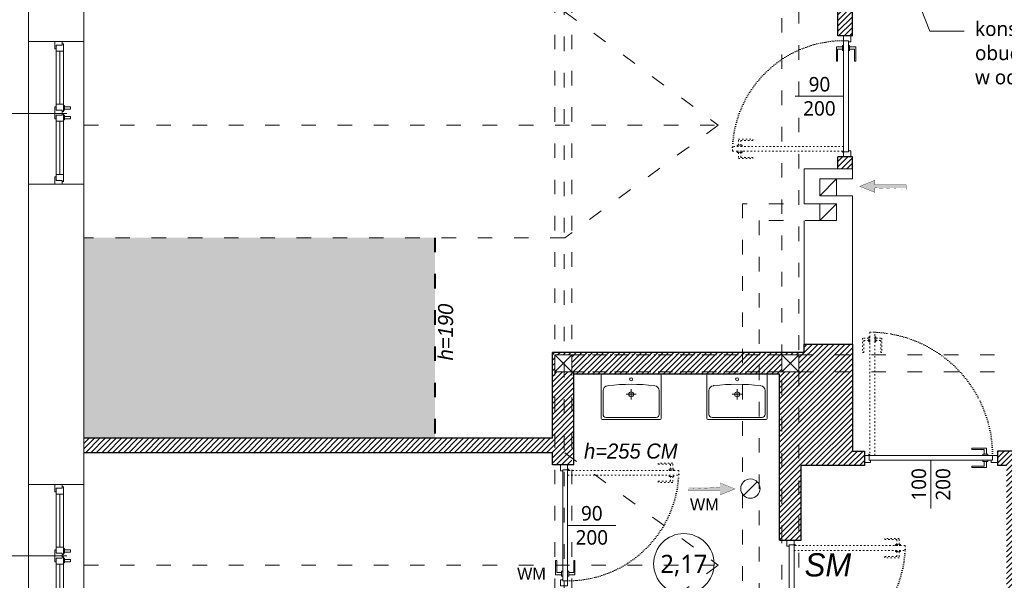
# Model space of a CAD drawing. Header units: millimetres. Extents: x -221 to 149158, y -114258 to 0.
# Tile 136 of 219: x 114789 to 115604, y -63659 to -63196. Entities that reach past the tile are written whole.
import ezdxf
from ezdxf import colors
from ezdxf.entities.mleader import LeaderData, LeaderLine
from ezdxf.enums import TextEntityAlignment as Align
from ezdxf.math import Vec2, Vec3

# ---------------------------------------------------------------- set-up
doc = ezdxf.new("R2010")
doc.units = ezdxf.units.MM
for name, pattern in [('ACAD_ISO03W100', [30, 12, -18]), ('ACAD_ISO07W100', [3, 0, -3]), ('ACAD_ISO10W100', [18, 12, -3, 0, -3])]:
    doc.linetypes.add(name, pattern=pattern)
doc.layers.get('0').update_dxf_attribs({"lineweight": 0})
for name, color, linetype, lineweight, true_color in [('A-przekrycieram.ART', 7, 'Continuous', 0, 0xffffff), ('instalacje_arch', 7, 'Continuous', 30, 0xd60000), ('siatka konstr..KF', 7, 'ACAD_ISO10W100', 5, 0x999999), ('wypełnienie 2', 7, 'Continuous', 0, 0x363636)]:
    doc.layers.add(name, color=color, linetype=linetype, lineweight=lineweight, true_color=true_color)
for name, color, linetype, lineweight in [('A-sanitariaty.ART', 250, 'Continuous', 0), ('opis..KF', 250, 'Continuous', 15), ('pomocnicza', 30, 'Continuous', 0), ('stolarka_arch', 250, 'Continuous', 5), ('TEXT', 63, 'Continuous', 0), ('wentylacja..KF', 202, 'Continuous', 15), ('wypełnienie istn..KF', 250, 'Continuous', 0), ('ściana pro..KF', 222, 'Continuous', 30), ('ściany ist..KF', 61, 'Continuous', 5)]:
    doc.layers.add(name, color=color, linetype=linetype, lineweight=lineweight)
doc.styles.add('ARCH', font='segoeuil.ttf')
pattern_1 = [(45, (-12676.46300940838, -28536.04785672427), (-2.245064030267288, 2.245064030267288), [])]

# ---------------------------------------------------------------- blocks, each defined once
blk = doc.blocks.new('*U1674')
at = {"layer": 'A-przekrycieram.ART'}
h = blk.add_hatch(color=256, dxfattribs=at)
h.dxf.hatch_style = 1
h.paths.add_polyline_path([(0, 4200), (5940, 4200), (5940, 0), (0, 0)])
h.paths.add_polyline_path([(200, 4100), (5840, 4100), (5840, 100), (200, 100)], flags=16)
blk = doc.blocks.new('*U632')
at = {"layer": 'stolarka_arch', "lineweight": 0}
blk.add_lwpolyline([(0, 0), (118, 3.119282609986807e-12), (118, -45.9999999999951), (0, -45.99999999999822)], close=True, dxfattribs=at)
at = {"layer": 'stolarka_arch'}
for points in [[(0, -22.0000000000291), (6, -22.0000000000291), (6, -23.0000000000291), (3, -23.0000000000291), (3, -28.0000000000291), (0, -28.0000000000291)], [(3, -23.0000000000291), (8, -23.0000000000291), (8, -29.0000000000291), (2, -29.0000000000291), (2, -28.0000000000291), (3, -28.0000000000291)], [(8, -26.0000000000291), (51.9999999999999, -26.0000000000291), (51.9999999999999, -23.0000000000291), (8, -23.0000000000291)], [(56.9999999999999, -23.0000000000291), (51.9999999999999, -23.0000000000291), (51.9999999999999, -29.0000000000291), (57.9999999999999, -29.0000000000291), (57.9999999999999, -28.0000000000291), (56.9999999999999, -28.0000000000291)], [(53.9999999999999, -22.0000000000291), (63.9999999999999, -22.0000000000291), (63.9999999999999, -23.0000000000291), (60.9999999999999, -23.0000000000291), (60.9999999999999, -28.0000000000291), (56.9999999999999, -28.0000000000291), (56.9999999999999, -23.0000000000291), (53.9999999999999, -23.0000000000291)], [(60.9999999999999, -23.0000000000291), (65.9999999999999, -23.0000000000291), (65.9999999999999, -29.0000000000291), (59.9999999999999, -29.0000000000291), (59.9999999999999, -28.0000000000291), (60.9999999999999, -28.0000000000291)], [(110, -26.00000000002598), (65.9999999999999, -26.0000000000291), (65.9999999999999, -23.0000000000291), (110, -23.00000000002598)], [(115, -23.00000000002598), (110, -23.00000000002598), (110, -29.00000000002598), (116, -29.00000000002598), (116, -28.00000000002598), (115, -28.00000000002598)], [(118, -22.00000000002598), (112, -22.00000000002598), (112, -23.00000000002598), (115, -23.00000000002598), (115, -28.00000000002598), (118, -28.00000000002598)], [(8, -26.0000000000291), (51.9999999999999, -26.0000000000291), (51.9999999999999, -29.0000000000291), (8, -29.0000000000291)], [(56.9999999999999, -30.0000000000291), (52.9999999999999, -30.0000000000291), (52.9999999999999, -29.0000000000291), (56.9999999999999, -29.0000000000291)], [(55.9999999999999, -35.0000000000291), (53.9999999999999, -35.0000000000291), (53.9999999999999, -30.0000000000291), (55.9999999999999, -30.0000000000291)], [(64.9999999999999, -30.0000000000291), (60.9999999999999, -30.0000000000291), (60.9999999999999, -29.0000000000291), (64.9999999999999, -29.0000000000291)], [(63.9999999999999, -35.0000000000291), (61.9999999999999, -35.0000000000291), (61.9999999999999, -30.0000000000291), (63.9999999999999, -30.0000000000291)], [(110, -26.00000000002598), (65.9999999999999, -26.0000000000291), (65.9999999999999, -29.0000000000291), (110, -29.00000000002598)]]:
    blk.add_lwpolyline(points, close=True, dxfattribs=at)
blk = doc.blocks.new('*U1660')
at = {"layer": 'opis..KF'}
blk.add_line((-20, 0), (77, 0), dxfattribs=at)
at = {"layer": 'opis..KF', "style": 'ARCH', "flags": 12}
blk.add_attdef('hp', text='', height=12, rotation=89.99999999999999, dxfattribs=at).set_placement((-35, 3.552713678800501e-15), align=Align.MIDDLE_CENTER)
for tag, p in [('150', (0, 10)), ('120', (0, -10))]:
    blk.add_attdef(tag, text='', height=12, dxfattribs=at).set_placement(p, align=Align.MIDDLE_CENTER)
blk = doc.blocks.new('*U616')
at = {"layer": 'opis..KF'}
blk.add_line((-20, 0), (77, 0), dxfattribs=at)
at = {"layer": 'opis..KF', "style": 'ARCH', "flags": 12}
blk.add_attdef('hp', text='', height=12, rotation=90, dxfattribs=at).set_placement((-35, 0), align=Align.MIDDLE_CENTER)
for tag, p in [('150', (0, 10)), ('120', (0, -10))]:
    blk.add_attdef(tag, text='', height=12, dxfattribs=at).set_placement(p, align=Align.MIDDLE_CENTER)
blk = doc.blocks.new('*U1671')
at = {"layer": 'instalacje_arch', "color": 41, "linetype": 'ACAD_ISO03W100', "lineweight": 9, "true_color": 0xf4ee51}
blk.add_line((0, -3656.965800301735), (0, -145), dxfattribs=at)
at = {"layer": 'instalacje_arch', "color": 41, "true_color": 0xf4ee51, "style": 'ARCH'}
blk.add_attdef('P1', text='', height=20.00000000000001, rotation=180, dxfattribs=at).set_placement((0, 0), align=Align.MIDDLE_CENTER)
blk.add_attdef('P2', text='', height=20, dxfattribs=at).set_placement((0, -3801.965800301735), align=Align.MIDDLE_CENTER)
blk = doc.blocks.new('*U1229')
at = {"layer": 'A-sanitariaty.ART'}
for p, q in [((4.150000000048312, 16.6), (-4.149999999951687, 16.6)), ((4.831235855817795e-11, 12.45), (4.831235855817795e-11, 20.75))]:
    blk.add_line(p, q, dxfattribs=at)
blk.add_lwpolyline([(24.07, 0), (-24.07, 0, -0.414213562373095), (-24.9, 0.83), (-24.9, 36.52, -0.414213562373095), (-24.07, 37.35), (24.07000000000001, 37.35, -0.414213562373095), (24.90000000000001, 36.52), (24.9, 0.83, -0.414213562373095)], format="xyb", close=True, dxfattribs=at)
blk.add_lwpolyline([(-19.12497739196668, 9.422330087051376), (-19.62766991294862, 9.488012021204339, -0.3766517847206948), (-23.24, 13.60303462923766), (-23.24, 33.2, -0.414213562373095), (-20.75, 35.69), (20.75000000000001, 35.69, -0.414213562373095), (23.24000000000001, 33.2), (23.24, 13.60303462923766, -0.3766517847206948), (19.62766991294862, 9.488012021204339), (19.12497739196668, 9.422330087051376)], format="xyb", dxfattribs=at)
for centre, radius in [((4.831235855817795e-11, 16.6), 2.075), ((4.831235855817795e-11, 4.149999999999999), 1.245)]:
    blk.add_circle(centre, radius, dxfattribs=at)
blk.add_arc((4.718003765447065e-14, 171.8099999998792), 163.5099999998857, 263.2830130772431, 276.7169869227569, dxfattribs=at)
blk = doc.blocks.new('*U614')
at = {"layer": 'stolarka_arch', "linetype": 'ACAD_ISO03W100', "lineweight": 0, "ltscale": 0.1}
for points in [[(4.5, 92), (4.5, 1.77635683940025e-15), (8.5, 1.77635683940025e-15), (8.5, 92)], [(3.5, 87), (-1.5, 87), (-1.5, 75), (-0.5, 75), (-0.5, 85), (3.5, 85)], [(3.5, 88), (3.5, 84), (4.5, 84), (4.5, 88)], [(9.5, 88), (9.5, 84), (8.5, 84), (8.5, 88)], [(9.5, 87), (14.5, 87), (14.5, 75), (13.5, 75), (13.5, 85), (9.5, 85)]]:
    blk.add_lwpolyline(points, close=True, dxfattribs=at)
at = {"layer": 'stolarka_arch'}
for points in [[(5, -4), (5, -6), (0, -6), (0, 0), (4, 0), (4, -4), (5, -4)], [(96, 0), (4, 0), (4, -4), (96, -4)], [(91, 1), (91, 6), (79, 6), (79, 5), (89, 5), (89, 1)], [(92, 1), (88, 1), (88, 0), (92, 0)], [(95, -4), (95, -6), (100, -6), (100, 0), (96, 0), (96, -4), (95, -4)], [(91, -5), (91, -10), (79, -10), (79, -9), (89, -9), (89, -5)], [(92, -5), (88, -5), (88, -4), (92, -4)]]:
    blk.add_lwpolyline(points, close=True, dxfattribs=at)
blk.add_circle((4, 0.5), 0.5, dxfattribs=at)
at = {"layer": 'stolarka_arch', "linetype": 'ACAD_ISO07W100', "lineweight": 0, "ltscale": 0.5}
blk.add_arc((4.000000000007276, 0), 92, 0, 89.65063332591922, dxfattribs=at)
blk = doc.blocks.new('*U650')
at = {"layer": 'stolarka_arch', "linetype": 'ACAD_ISO03W100', "lineweight": 0, "ltscale": 0.1}
for points in [[(3.5, 98), (3.5, 94), (4.5, 94), (4.5, 98)], [(4.5, 102), (4.5, 0), (8.5, 0), (8.5, 102)], [(9.5, 98), (9.5, 94), (8.5, 94), (8.5, 98)], [(3.5, 97), (-1.5, 97), (-1.5, 85), (-0.5, 85), (-0.5, 95), (3.5, 95)], [(9.5, 97), (14.5, 97), (14.5, 85), (13.5, 85), (13.5, 95), (9.5, 95)]]:
    blk.add_lwpolyline(points, close=True, dxfattribs=at)
at = {"layer": 'stolarka_arch'}
for points in [[(5, -4), (5, -6), (0, -6), (0, 0), (4, 0), (4, -4), (5, -4)], [(106, 0), (4, 0), (4, -4), (106, -4)], [(101, 1), (101, 6), (89, 6), (89, 5), (99, 5), (99, 1)], [(102, 1), (98, 1), (98, 0), (102, 0)], [(105, -4), (105, -6), (110, -6), (110, 0), (106, 0), (106, -4), (105, -4)], [(101, -5), (101, -10), (89, -10), (89, -9), (99, -9), (99, -5)], [(102, -5), (98, -5), (98, -4), (102, -4)]]:
    blk.add_lwpolyline(points, close=True, dxfattribs=at)
blk.add_circle((4, 0.5), 0.5, dxfattribs=at)
at = {"layer": 'stolarka_arch', "linetype": 'ACAD_ISO07W100', "lineweight": 0, "ltscale": 0.5}
blk.add_arc((4.000000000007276, 0), 102, 0, 89.65063332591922, dxfattribs=at)
blk = doc.blocks.new('*U1657')
at = {"layer": 'wentylacja..KF', "lineweight": 5}
h = blk.add_hatch(color=256, dxfattribs=at)
h.dxf.hatch_style = 1
h.paths.add_polyline_path([(12.49999999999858, 4.999999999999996), (12.50000000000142, 1.249999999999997), (38.47656252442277, 1.249999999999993), (38.47656252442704, -1.250000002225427), (12.49999999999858, -1.249999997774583), (12.49999999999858, -5.000000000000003), (0, 0)])
at = {"layer": 'wentylacja..KF', "color": 240, "const_width": 0.2392578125}
blk.add_lwpolyline([(12.49999999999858, 4.999999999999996), (12.50000000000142, 1.249999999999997), (38.47656252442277, 1.249999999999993), (38.47656252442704, -1.250000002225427), (12.49999999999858, -1.249999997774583), (12.49999999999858, -5.000000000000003), (0, 0)], close=True, dxfattribs=at)
blk = doc.blocks.new('opis drzwi')
at = {"layer": 'opis..KF'}
blk.add_line((-20, 0), (20, 0), dxfattribs=at)
at = {"layer": 'opis..KF', "style": 'ARCH', "flags": 12}
for tag, p in [('90', (0, 10)), ('200', (0, -10))]:
    blk.add_attdef(tag, text='', height=12, dxfattribs=at).set_placement(p, align=Align.MIDDLE_CENTER)
blk = doc.blocks.new('*U1661')
at = {"layer": 'wentylacja..KF', "lineweight": 0}
blk.add_line((5.656854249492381, 5.656854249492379), (-5.656854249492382, -5.656854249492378), dxfattribs=at)
at = {"layer": 'wentylacja..KF'}
blk.add_circle((0, 0), 8, dxfattribs=at)
blk = doc.blocks.new('nr pom')
at = {"layer": 'opis..KF', "lineweight": 20}
blk.add_circle((0, 0), 25, dxfattribs=at)
at = {"layer": 'opis..KF', "style": 'ARCH'}
blk.add_attdef('00', text='', height=15, dxfattribs=at).set_placement((0, 0), align=Align.MIDDLE_CENTER)
blk = doc.blocks.new('_Dot')
at = {"color": 0, "linetype": 'ByBlock', "lineweight": -2}
blk.add_line((-0.5, 0), (-1, 0), dxfattribs=at)
at = {"color": 0, "linetype": 'ByBlock', "const_width": 0.5}
blk.add_lwpolyline([(-0.25, 0, 1), (0.25, 0, 1)], format="xyb", close=True, dxfattribs=at)

msp = doc.modelspace()

# ---------------------------------------------------------------- hatches: boundary and pattern name
at = {"layer": 'pomocnicza', "linetype": 'ByBlock', "lineweight": 0, "true_color": 0xe8e8e8}
h = msp.add_hatch(color=254, dxfattribs=at)
h.dxf.hatch_style = 1
h.paths.add_polyline_path([(115133.0102453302, -63541.99497704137), (114842.5101867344, -63541.99497704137), (114842.5103039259, -63375.99413311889), (115133.0103625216, -63375.99413311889)])
at = {"layer": 'wypełnienie 2', "linetype": 'ByBlock'}
h = msp.add_hatch(dxfattribs=at)
h.set_pattern_fill('ANSI31', color=256)
h.set_pattern_definition(pattern_1)
h.paths.add_polyline_path([(115239.868775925, -63104.99413311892), (115232.260303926, -63104.99413311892), (115232.260303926, -63109.99413311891), (115239.868775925, -63109.99413311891)])
h.paths.add_polyline_path([(115246.260303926, -63104.99413311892), (115239.868775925, -63104.99413311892), (115239.868775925, -63109.99413311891), (115246.260303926, -63109.99413311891)])
h.paths.add_polyline_path([(115251.2603039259, -63109.99413311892), (115246.260303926, -63109.99413311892), (115246.260303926, -63123.99413311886), (115251.2603039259, -63123.99413311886)])
h.paths.add_polyline_path([(115251.2603039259, -63104.99413311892), (115246.260303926, -63104.99413311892), (115246.260303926, -63109.99413311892), (115251.2603039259, -63109.99413311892)])
h.paths.add_polyline_path([(115232.260303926, -63104.99413311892), (115227.260303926, -63104.99413311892), (115227.260303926, -63128.99413311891), (115232.260303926, -63128.99413311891)])
h.paths.add_polyline_path([(115246.260303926, -63123.99413311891), (115239.868775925, -63123.99413311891), (115239.868775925, -63128.99413311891), (115246.260303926, -63128.99413311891)])
h.paths.add_polyline_path([(115251.2603039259, -63123.99413311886), (115246.260303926, -63123.99413311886), (115246.260303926, -63128.99413311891), (115251.2603039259, -63128.99413311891)])
h.paths.add_polyline_path([(115239.868775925, -63123.99413311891), (115232.260303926, -63123.99413311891), (115232.260303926, -63128.99413311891), (115239.868775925, -63128.99413311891)])
h.paths.add_polyline_path([(115434.2603039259, -63123.99413311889), (115420.2603039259, -63123.99413311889), (115420.2603039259, -63128.99413311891), (115434.2603039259, -63128.99413311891)])
h.paths.add_polyline_path([(115420.2603039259, -63123.99413311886), (115415.2603039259, -63123.99413311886), (115415.2603039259, -63128.99413311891), (115420.2603039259, -63128.99413311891)])
h.paths.add_polyline_path([(115420.2603039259, -63109.99413311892), (115415.2603039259, -63109.99413311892), (115415.2603039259, -63123.99413311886), (115420.2603039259, -63123.99413311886)])
h.paths.add_polyline_path([(115420.2603039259, -63104.99413311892), (115415.2603039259, -63104.99413311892), (115415.2603039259, -63109.99413311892), (115420.2603039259, -63109.99413311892)])
h.paths.add_polyline_path([(115434.2603039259, -63104.99413311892), (115420.2603039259, -63104.99413311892), (115420.2603039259, -63109.99413311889), (115434.2603039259, -63109.99413311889)])
h.paths.add_polyline_path([(115439.2603039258, -63104.99413311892), (115434.2603039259, -63104.99413311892), (115434.2603039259, -63109.99413311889), (115439.2603039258, -63109.99413311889)])
h.paths.add_polyline_path([(115439.2603039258, -63109.99413311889), (115434.2603039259, -63109.99413311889), (115434.2603039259, -63123.99413311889), (115439.2603039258, -63123.99413311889)])
h.paths.add_polyline_path([(115439.2603039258, -63123.99413311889), (115434.2603039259, -63123.99413311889), (115434.2603039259, -63128.99413311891), (115439.2603039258, -63128.99413311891)])
h.paths.add_polyline_path([(115478.5103039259, -63109.99413311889), (115466.5103039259, -63109.99413311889), (115466.5103039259, -63123.99413311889), (115478.5103039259, -63123.99413311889)])
h.paths.add_polyline_path([(115478.5103039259, -63123.99413311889), (115466.5103039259, -63123.99413311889), (115466.5103039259, -63208.99413311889), (115478.5103039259, -63208.99413311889)])
h.paths.add_polyline_path([(115478.5103039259, -63308.99413311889), (115466.5103039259, -63308.99413311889), (115466.5103039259, -63318.99413311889), (115478.5103039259, -63318.99413311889)])
h = msp.add_hatch(dxfattribs=at)
h.set_pattern_fill('ANSI31', color=256)
h.set_pattern_definition(pattern_1)
h.paths.add_polyline_path([(115232.260303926, -63470.99413311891), (115230.2266014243, -63470.99413311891), (115230.3165887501, -63541.99413311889), (115133.0103039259, -63541.99413311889), (115133.0103039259, -63553.99413311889), (115230.3317978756, -63553.99413311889), (115230.3317981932, -63553.99438369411), (115230.3444721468, -63563.9941331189), (115232.260303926, -63563.9941331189)])
h.paths.add_polyline_path([(115133.0103039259, -63541.99413311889), (114842.5103039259, -63541.99413311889), (114842.5103039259, -63553.99413311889), (115133.0103039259, -63553.99413311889)])
h.paths.add_polyline_path([(115239.868775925, -63486.9941331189), (115232.260303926, -63486.9941331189), (115232.260303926, -63563.9941331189), (115239.868775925, -63563.9941331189)])
h.paths.add_polyline_path([(115246.260303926, -63486.9941331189), (115239.868775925, -63486.9941331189), (115239.868775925, -63563.9941331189), (115246.260303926, -63563.9941331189)])
h.paths.add_polyline_path([(115247.9686479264, -63486.99413311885), (115246.260303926, -63486.99413311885), (115246.260303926, -63558.19667947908), (115248.0605629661, -63559.51509942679)])
h.paths.add_polyline_path([(115387.4976882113, -63486.99413311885), (115247.9686479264, -63486.99413311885), (115247.9711827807, -63488.99413311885), (115387.4976882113, -63488.99413311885)])
h.paths.add_polyline_path([(115387.4976882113, -63472.99413311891), (115246.260303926, -63472.99413311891), (115246.260303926, -63486.99413311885), (115387.4976882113, -63486.99413311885)])
h.paths.add_polyline_path([(115387.4976882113, -63470.99413311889), (115246.260303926, -63470.99413311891), (115246.260303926, -63472.99413311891), (115387.4976882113, -63472.99413311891)])
h.paths.add_polyline_path([(115246.260303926, -63470.99413311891), (115239.868775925, -63470.99413311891), (115239.868775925, -63472.9941331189), (115246.260303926, -63472.9941331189)])
h.paths.add_polyline_path([(115239.868775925, -63470.99413311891), (115232.260303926, -63470.99413311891), (115232.260303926, -63472.9941331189), (115239.868775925, -63472.9941331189)])
h.paths.add_polyline_path([(115401.4976882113, -63470.99413311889), (115387.4976882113, -63470.99413311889), (115387.4976882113, -63472.99413311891), (115401.4976882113, -63472.99413311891)])
h.paths.add_polyline_path([(115420.2603039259, -63470.99413311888), (115401.4976882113, -63470.99413311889), (115401.4976882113, -63472.99413311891), (115420.2603039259, -63472.99413311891)])
h.paths.add_polyline_path([(115434.2603039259, -63470.99413311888), (115420.2603039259, -63470.99413311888), (115420.2603039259, -63472.99413311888), (115434.2603039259, -63472.99413311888)])
h.paths.add_polyline_path([(115478.5103039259, -63463.9941331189), (115438.5103039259, -63463.99413311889), (115438.5103039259, -63470.99413311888), (115434.2603039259, -63470.99413311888), (115434.2603039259, -63472.99413311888), (115478.5103039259, -63472.99413311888)])
h.paths.add_polyline_path([(115478.5103039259, -63472.99413311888), (115434.2603039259, -63472.99413311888), (115434.2603039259, -63486.99413311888), (115478.5103039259, -63486.99413311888)])
h.paths.add_polyline_path([(115420.2603039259, -63472.99413311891), (115401.4976882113, -63472.99413311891), (115401.4976882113, -63486.99413311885), (115420.2603039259, -63486.99413311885)])
h.paths.add_polyline_path([(115401.4976882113, -63472.99413311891), (115387.4976882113, -63472.99413311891), (115387.4976882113, -63486.99413311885), (115401.4976882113, -63486.99413311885)])
h.paths.add_polyline_path([(115401.4976882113, -63486.99413311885), (115387.4976882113, -63486.99413311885), (115387.4976882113, -63488.99413311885), (115401.4976882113, -63488.99413311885)])
h.paths.add_polyline_path([(115420.2603039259, -63486.99413311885), (115401.4976882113, -63486.99413311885), (115401.4976882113, -63488.99413311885), (115418.2603039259, -63488.99413311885), (115418.2603039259, -63626.26199918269), (115420.2603039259, -63626.26199918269)])
h.paths.add_polyline_path([(115434.2603039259, -63486.99413311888), (115420.2603039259, -63486.99413311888), (115420.2603039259, -63626.26199918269), (115434.2603039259, -63626.26199918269)])
h.paths.add_polyline_path([(115478.5103039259, -63486.99413311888), (115434.2603039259, -63486.99413311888), (115434.2603039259, -63626.26199918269), (115436.2603039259, -63626.26199918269), (115436.2603039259, -63564.49413311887), (115488.5103039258, -63564.49413311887), (115488.5103039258, -63552.49413311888), (115478.5103039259, -63552.49413311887)])
h = msp.add_hatch(dxfattribs=at)
h.set_pattern_fill('ANSI31', color=256)
h.set_pattern_definition(pattern_1)
h.paths.add_polyline_path([(116554.5103039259, -63553.99413311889), (116170.1426645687, -63553.99413311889), (116162.2603039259, -63559.24405896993), (116162.2603039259, -63564.49413311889), (116554.5103039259, -63564.4941331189)])
h.paths.add_polyline_path([(116170.1426645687, -63553.99413311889), (116264.0103039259, -63553.99413311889), (116264.0103039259, -63552.4941331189), (116165.2603039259, -63552.49413311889), (116165.2603039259, -63469.99413311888), (116162.2603039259, -63469.99413311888), (116162.2603039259, -63559.24405896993)])
h.paths.add_polyline_path([(116162.2603039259, -63486.99413311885), (116148.2603039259, -63486.99413311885), (116148.2603039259, -63564.49413311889), (116154.3777206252, -63564.49413311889), (116162.2603039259, -63559.24405896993)])
h.paths.add_polyline_path([(116162.2603039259, -63559.24405896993), (116154.3777206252, -63564.49413311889), (116162.2603039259, -63564.49413311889)], flags=17)
h.paths.add_polyline_path([(116148.2603039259, -63486.99413311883), (115974.2603039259, -63486.99413311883), (115974.2603039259, -63564.49413311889), (115975.0103039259, -63564.49413311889), (115975.0103039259, -63522.99413311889), (116120.0103039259, -63522.99413311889), (116120.0103039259, -63564.49413311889), (116148.2603039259, -63564.49413311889)])
h.paths.add_polyline_path([(116148.2603039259, -63472.99413311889), (115974.2603039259, -63472.99413311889), (115974.2603039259, -63486.99413311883), (116148.2603039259, -63486.99413311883)])
h.paths.add_polyline_path([(116119.7993799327, -63480.10739024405, -1), (116122.1507545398, -63479.25825099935, -1)], flags=16)
h.paths.add_polyline_path([(116147.8042756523, -63469.99413311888), (115974.2603039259, -63469.99413311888), (115974.2603039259, -63472.99413311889), (116139.4968939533, -63472.99413311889)])
h.paths.add_polyline_path([(116162.2603039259, -63469.99413311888), (116148.2603039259, -63469.99413311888), (116148.2603039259, -63472.99413311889), (116162.2603039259, -63472.99413311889)])
h.paths.add_polyline_path([(115960.2603039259, -63469.99413311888), (115937.2603039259, -63469.99413311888), (115937.2603039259, -63472.99413311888), (115960.2603039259, -63472.99413311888)])
h.paths.add_polyline_path([(115974.2603039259, -63469.99413311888), (115960.2603039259, -63469.99413311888), (115960.2603039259, -63472.99413311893), (115974.2603039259, -63472.99413311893)])
h.paths.add_polyline_path([(115960.2603039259, -63472.99413311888), (115937.2603039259, -63472.99413311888), (115937.2603039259, -63486.99413311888), (115960.2603039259, -63486.99413311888)])
h.paths.add_polyline_path([(115960.2603039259, -63486.99413311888), (115937.2603039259, -63486.99413311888), (115937.2603039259, -63552.49413311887), (115697.260303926, -63552.49413311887), (115697.260303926, -63564.49413311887), (115701.9982713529, -63564.49413311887), (115960.2603039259, -63564.49413311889)])
h.paths.add_polyline_path([(115974.2603039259, -63486.99413311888), (115960.2603039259, -63486.99413311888), (115960.2603039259, -63564.49413311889), (115974.2603039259, -63564.49413311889)])
h.paths.add_polyline_path([(115697.260303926, -63552.49413311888), (115653.8582713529, -63552.49413311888), (115598.5103039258, -63552.49413311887), (115598.5103039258, -63564.49413311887), (115606.0103039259, -63564.49413311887), (115606.0103039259, -63661.94153766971), (115618.0103039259, -63661.94153766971), (115618.0103039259, -63564.49413311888), (115697.260303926, -63564.49413311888)])
h.paths.add_polyline_path([(115618.0103039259, -63661.94153766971), (115606.0103039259, -63661.94153766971), (115606.0103039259, -63689.20712797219), (115618.0103039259, -63689.20712797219)])

# ---------------------------------------------------------------- linework, layer by layer
at = {"linetype": 'ACAD_ISO03W100'}
for p, q in [((115232.260303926, -64299.99413311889), (115232.260303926, -62730.99413311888)), ((115246.260303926, -64299.99413311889), (115246.260303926, -62730.99413311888)), ((115420.2603039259, -63626.26199918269), (115420.2603039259, -62730.99413311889)), ((115434.2603039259, -63978.76187709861), (115434.2603039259, -62730.99413311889)), ((115240.5218652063, -63188.99413311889), (115367.5103039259, -63282.99413311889)), ((114842.5103039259, -63282.99413311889), (115367.5103039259, -63282.99413311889)), ((115367.5103039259, -63282.99413311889), (115240.5218652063, -63375.99413311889)), ((115451.5103039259, -63347.82963054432), (115387.4976882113, -63347.82963054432)), ((115387.4976882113, -63347.82963054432), (115387.4976882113, -63707.89019054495)), ((115451.5103039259, -63361.82963054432), (115401.4976882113, -63361.82963054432)), ((115401.4976882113, -63361.82963054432), (115401.4976882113, -63762.9931257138)), ((115240.5218652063, -63375.99413311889), (114842.5103039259, -63375.99413311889)), ((115434.2603039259, -63472.99413311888), (115960.2603039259, -63472.99413311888)), ((115434.2603039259, -63486.99413311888), (115960.2603039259, -63486.99413311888)), ((115230.3317978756, -63553.99413311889), (114842.5103039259, -63553.99413311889)), ((115240.5218652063, -63553.99413311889), (115367.5103039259, -63646.99413311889)), ((115420.2603039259, -63626.26199918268), (115420.2603039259, -63552.49413311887)), ((115420.2603039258, -64078.76187709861), (115420.2603039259, -63626.26199918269)), ((114842.5103039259, -63646.99413311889), (115367.5103039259, -63646.99413311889)), ((115367.5103039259, -63646.99413311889), (115240.5218652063, -63739.99413311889))]:
    msp.add_line(p, q, dxfattribs=at)
for p, q in [((115451.5103039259, -63341.34277690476), (115465.5103039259, -63327.34277690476)), ((115451.5103039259, -63327.34277690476), (115478.5103039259, -63327.34277690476)), ((115451.5103039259, -63341.34277690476), (115478.5103039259, -63341.34277690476)), ((115451.5103039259, -63347.82963054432), (115438.5103039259, -63347.82963054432)), ((115451.5103039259, -63361.82963054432), (115465.5103039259, -63347.82963054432))]:
    msp.add_line(p, q)
for points in [[(115451.5103039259, -63327.34277690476), (115465.5103039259, -63327.34277690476), (115465.5103039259, -63341.34277690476), (115451.5103039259, -63341.34277690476)], [(115451.5103039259, -63347.82963054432), (115465.5103039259, -63347.82963054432), (115465.5103039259, -63361.82963054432), (115451.5103039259, -63361.82963054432)]]:
    msp.add_lwpolyline(points, close=True)
at = {"layer": 'pomocnicza', "color": 114, "linetype": 'ACAD_ISO03W100', "lineweight": 40, "true_color": 0x139b48}
msp.add_line((115133.0103039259, -63375.99413311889), (115133.0103039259, -63553.99413311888), dxfattribs=at)
at = {"layer": 'siatka konstr..KF', "color": 18, "lineweight": 9, "true_color": 0x000000}
for p, q in [((115420.2603039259, -63472.99413311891), (115246.260303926, -63472.99413311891)), ((115420.260303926, -63486.99413311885), (115246.260303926, -63486.99413311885))]:
    msp.add_line(p, q, dxfattribs=at)
at = {"layer": 'ściana pro..KF', "linetype": 'ByBlock'}
for p, q in [((115478.5103039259, -63208.99413311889), (115478.5103039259, -62730.99413311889)), ((115466.5103039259, -63208.9941331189), (115466.5103039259, -62756.9941331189)), ((115478.5103039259, -63208.99413311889), (115466.5103039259, -63208.99413311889)), ((115466.5103039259, -63318.99413311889), (115466.5103039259, -63308.99413311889)), ((115478.5103039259, -63308.99413311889), (115466.5103039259, -63308.99413311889)), ((115478.5103039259, -63318.99413311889), (115478.5103039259, -63308.99413311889)), ((115478.5103039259, -63463.99413311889), (115478.5103039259, -63552.49413311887)), ((115230.3165887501, -63541.99413311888), (115230.2266014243, -63470.99413311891)), ((115438.5103039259, -63470.99413311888), (115230.2266014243, -63470.99413311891)), ((115248.0662398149, -63563.9941331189), (115247.9686479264, -63486.99413311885)), ((115418.2603039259, -63488.99413311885), (115247.9686479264, -63488.99413311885)), ((115418.2603039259, -63626.26199918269), (115418.2603039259, -63488.99413311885)), ((115230.3165887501, -63541.99413311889), (114842.5103039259, -63541.99413311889)), ((115230.3317981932, -63553.99438369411), (114842.5103039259, -63553.99413311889)), ((115230.3444721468, -63563.99413311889), (115230.3317981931, -63553.99438369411)), ((115478.5103039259, -63552.49413311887), (115488.5103039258, -63552.49413311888)), ((115488.5103039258, -63552.49413311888), (115488.5103039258, -63564.49413311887)), ((115937.2603039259, -63552.49413311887), (115598.5103039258, -63552.49413311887)), ((115598.5103039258, -63552.49413311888), (115598.5103039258, -63564.49413311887)), ((115248.0662398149, -63563.9941331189), (115230.3444721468, -63563.9941331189)), ((115488.5103039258, -63564.49413311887), (115436.2603039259, -63564.49413311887)), ((115436.2603039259, -63626.26199918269), (115436.2603039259, -63564.49413311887)), ((115606.0103039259, -63564.49413311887), (115598.5103039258, -63564.49413311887)), ((115418.2603039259, -63626.26199918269), (115436.2603039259, -63626.26199918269))]:
    msp.add_line(p, q, dxfattribs=at)
msp.add_lwpolyline([(115438.5103039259, -63470.99413311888), (115438.5103039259, -63463.99413311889), (115478.5103039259, -63463.9941331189)], dxfattribs=at)
at = {"layer": 'ściany ist..KF', "linetype": 'ByBlock'}
for p, q in [((115438.5103039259, -63318.99413311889), (115478.5103039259, -63318.99413311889)), ((115438.5103039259, -63327.34277690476), (115438.5103039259, -63318.99413311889)), ((115478.5103039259, -63318.99413311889), (115478.5103039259, -63327.34277690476)), ((115438.5103039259, -63347.82963054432), (115438.5103039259, -63327.34277690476)), ((115478.5103039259, -63341.34277690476), (115478.5103039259, -63463.99413311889)), ((115438.5103039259, -63463.99413311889), (115438.5103039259, -63361.82963054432)), ((114842.5103039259, -63377.99413311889), (114842.5103039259, -63550.99413311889)), ((115478.5103039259, -63463.99413311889), (115438.5103039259, -63463.99413311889)), ((115232.260303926, -63472.9941331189), (115246.260303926, -63486.9941331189)), ((115232.260303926, -63486.9941331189), (115246.260303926, -63472.9941331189)), ((115420.2603039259, -63472.99413311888), (115434.2603039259, -63486.99413311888)), ((115420.2603039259, -63486.99413311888), (115434.2603039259, -63472.99413311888))]:
    msp.add_line(p, q, dxfattribs=at)
for points in [[(114796.5103039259, -63213.5937373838), (114796.5103039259, -62684.99413311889), (115573.5103039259, -62684.99413311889), (115573.5103039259, -62730.99413311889), (114842.5103039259, -62730.99413311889), (114842.5103039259, -63213.5937373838), (114796.5103039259, -63213.5937373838)], [(115232.260303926, -63472.9941331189), (115246.260303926, -63472.9941331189), (115246.260303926, -63486.9941331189), (115232.260303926, -63486.9941331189), (115232.260303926, -63472.9941331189)], [(115420.2603039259, -63472.99413311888), (115434.2603039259, -63472.99413311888), (115434.2603039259, -63486.99413311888), (115420.2603039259, -63486.99413311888), (115420.2603039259, -63472.99413311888)]]:
    msp.add_lwpolyline(points, dxfattribs=at)
for points in [[(114796.5103039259, -63580.14249401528), (114842.5103039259, -63580.14249401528), (114842.5103039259, -63331.5937373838), (114796.5103039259, -63331.5937373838)], [(115246.260303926, -63486.9941331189), (115232.260303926, -63486.9941331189), (115232.260303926, -63472.9941331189), (115246.260303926, -63472.9941331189)], [(115434.2603039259, -63486.99413311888), (115420.2603039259, -63486.99413311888), (115420.2603039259, -63472.99413311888), (115434.2603039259, -63472.99413311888)]]:
    msp.add_lwpolyline(points, close=True, dxfattribs=at)

# ---------------------------------------------------------------- block references
at = {"xscale": 2, "yscale": 2, "zscale": 2}
msp.add_blockref('*U1674', (108660.1898339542, -67505.01969564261), dxfattribs=at)
ref = msp.add_blockref('*U1660', (114751.3191277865, -63273.1933589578))
ref.add_attrib('150', '118', dxfattribs={"layer": 'opis..KF', "height": 12, "style": 'ARCH'}).set_placement((114751.3191277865, -63263.1933589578), align=Align.MIDDLE_CENTER)
ref.add_attrib('120', '150', dxfattribs={"layer": 'opis..KF', "height": 12, "style": 'ARCH'}).set_placement((114751.3191277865, -63283.1933589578), align=Align.MIDDLE_CENTER)
ref.add_attrib('hp', 'hp83', dxfattribs={"layer": 'opis..KF', "height": 12, "rotation": 90, "style": 'ARCH'}).set_placement((114716.3191277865, -63273.1933589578), align=Align.MIDDLE_CENTER)
ref = msp.add_blockref('*U616', (114751.3191277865, -63639.14249401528))
ref.add_attrib('150', '118', dxfattribs={"layer": 'opis..KF', "height": 12, "style": 'ARCH'}).set_placement((114751.3191277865, -63629.14249401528), align=Align.MIDDLE_CENTER)
ref.add_attrib('120', '150', dxfattribs={"layer": 'opis..KF', "height": 12, "style": 'ARCH'}).set_placement((114751.3191277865, -63649.14249401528), align=Align.MIDDLE_CENTER)
ref.add_attrib('hp', 'hp83', dxfattribs={"layer": 'opis..KF', "height": 12, "rotation": 90, "style": 'ARCH'}).set_placement((114716.3191277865, -63639.14249401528), align=Align.MIDDLE_CENTER)
at = {"layer": 'A-sanitariaty.ART', "rotation": 180}
for p in [(115295.4254500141, -63488.99413311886), (115383.0913860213, -63488.99413311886)]:
    msp.add_blockref('*U1229', p, dxfattribs=at)
at = {"layer": 'instalacje_arch'}
msp.add_blockref('*U1671', (115239.868775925, -62534.66883093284), dxfattribs=at)
at = {"layer": 'opis..KF', "color": 30}
msp.add_blockref('nr pom', (115339.0546408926, -63645.8670599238), dxfattribs=at).add_auto_attribs({'00': '2,17'})
at = {"layer": 'stolarka_arch', "xscale": -1, "rotation": 90}
for p in [(114796.5103039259, -63213.5937373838), (114796.5103039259, -63580.14249401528)]:
    msp.add_blockref('*U632', p, dxfattribs=at)
at = {"layer": 'stolarka_arch'}
msp.add_blockref('*U650', (115488.5103039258, -63556.11559642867), dxfattribs=at)
at = {"layer": 'stolarka_arch', "rotation": 270}
for p in [(115242.868775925, -63563.99413311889), (115430.2603039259, -63626.26199918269)]:
    msp.add_blockref('*U614', p, dxfattribs=at)
at = {"layer": 'TEXT'}
ref = msp.add_blockref('opis drzwi', (115451.2603039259, -63258.99413311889), dxfattribs=at)
ref.add_attrib('90', '90', dxfattribs={"layer": 'opis..KF', "height": 12, "style": 'ARCH'}).set_placement((115451.2603039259, -63248.99413311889), align=Align.MIDDLE_CENTER)
ref.add_attrib('200', '200', dxfattribs={"layer": 'opis..KF', "height": 12, "style": 'ARCH'}).set_placement((115451.2603039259, -63268.99413311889), align=Align.MIDDLE_CENTER)
ref = msp.add_blockref('opis drzwi', (115543.5103039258, -63580.11559642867), dxfattribs=dict(at, rotation=90))
ref.add_attrib('90', '100', dxfattribs={"layer": 'opis..KF', "height": 12, "rotation": 90, "style": 'ARCH'}).set_placement((115533.5103039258, -63580.11559642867), align=Align.MIDDLE_CENTER)
ref.add_attrib('200', '200', dxfattribs={"layer": 'opis..KF', "height": 12, "rotation": 90, "style": 'ARCH'}).set_placement((115553.5103039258, -63580.11559642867), align=Align.MIDDLE_CENTER)
ref = msp.add_blockref('opis drzwi', (115262.868775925, -63613.99413311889), dxfattribs=at)
ref.add_attrib('90', '90', dxfattribs={"layer": 'opis..KF', "height": 12, "style": 'ARCH'}).set_placement((115262.868775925, -63603.99413311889), align=Align.MIDDLE_CENTER)
ref.add_attrib('200', '200', dxfattribs={"layer": 'opis..KF', "height": 12, "style": 'ARCH'}).set_placement((115262.868775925, -63623.99413311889), align=Align.MIDDLE_CENTER)
at = {"layer": 'wentylacja..KF'}
msp.add_blockref('*U1657', (115484.6070062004, -63333.49314541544), dxfattribs=at)
at = {"layer": 'wentylacja..KF', "rotation": 180}
for name, p in [('*U1661', (115394.1184211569, -63583.58968373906)), ('*U1657', (115381.4514620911, -63583.85351696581))]:
    msp.add_blockref(name, p, dxfattribs=at)
at = {"layer": 'wypełnienie istn..KF', "color": 242, "true_color": 0xcd2027, "rotation": 90.00000000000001}
msp.add_blockref('*U614', (115471.2603039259, -63308.99413311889), dxfattribs=at)

# ---------------------------------------------------------------- texts
at = {"layer": 'opis..KF', "insert": (115141.9190076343, -63454.1126038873), "char_height": 12.48, "attachment_point": 5, "rotation": 90, "style": 'ARCH'}
msp.add_mtext_dynamic_manual_height_columns('{\\fCentury Gothic|b0|i1|c238|p34;h=190}', width=156.7001124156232, gutter_width=70, heights=[0], dxfattribs=at)
at = {"layer": 'opis..KF', "attachment_point": 5, "style": 'ARCH'}
for s, width, heights, insert, char_height in [('{\\fCentury Gothic|b0|i1|c238|p34;h=255 CM}', 156.7001124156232, [0], (115295.1556731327, -63552.62360317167), 12.48), ('{\\fCentury Gothic|b0|i0|c238|p34;\\H1.66667x;WM}', 355.2644831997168, [25.00005], (115355.9875287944, -63596.62588670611), 6), ('{\\fCentury Gothic|b0|i1|c238|p34;SM}', 156.7001124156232, [0], (115458.2951844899, -63646.80635435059), 19.2), ('{\\fCentury Gothic|b0|i0|c238|p34;\\H1.66667x;WM}', 355.2644831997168, [25.00005], (115212.9261606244, -63653.90901154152), 6)]:
    msp.add_mtext_dynamic_manual_height_columns(s, width=width, gutter_width=70, heights=heights, dxfattribs=dict(at, insert=insert, char_height=char_height))

# ---------------------------------------------------------------- leaders
at = {"layer": 'opis..KF', "lineweight": 9}
ml = msp.add_multileader_mtext('Standard', dxfattribs=at)
ml.set_content('konstrukcja dachu\\Pobudowana płytami gk-f\\Pw odpornosci ogniowej EI 60', color=256, style='ARCH')
ml.set_leader_properties(color=256, linetype='ByLayer', lineweight=-1)
ml.set_arrow_properties(name='DOT')
ml.build(insert=Vec2(0, 0))
ml.multileader.update_dxf_attribs({"arrow_head_size": 7.5})
ctx = ml.context
ctx.base_point, ctx.char_height, ctx.arrow_head_size, ctx.landing_gap_size, ctx.plane_origin = Vec3(115571.021815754, -63205.09260822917), 12, 7.5, 9, Vec3(114560.447581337, -63300.46504146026)
notes = []
notes.append((ctx, [(1, (1, 1, 0), (115542.6330285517, -63205.09260822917), (1, 0), 28.38878720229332, [(0, [(115510.9801690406, -63123.99413311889)], 0, [])])]))
ctx.mtext.insert, ctx.mtext.flow_direction = Vec3(115580.021815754, -63197.08005592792), 5
for ctx, leaders in notes:
    for number, flags, end, landing, length, lines in leaders:
        leader = LeaderData()
        leader.index, (leader.has_last_leader_line, leader.has_dogleg_vector, leader.attachment_direction) = number, flags
        leader.last_leader_point, leader.dogleg_vector, leader.dogleg_length = Vec3(end), Vec3(landing), length
        for number, points, colour, breaks in lines:
            line = LeaderLine()
            line.index, line.vertices, line.color, line.breaks = number, Vec3.list(points), colors.encode_raw_color(colour), breaks
            leader.lines.append(line)
        ctx.leaders.append(leader)

doc.saveas('drawing.dxf')
